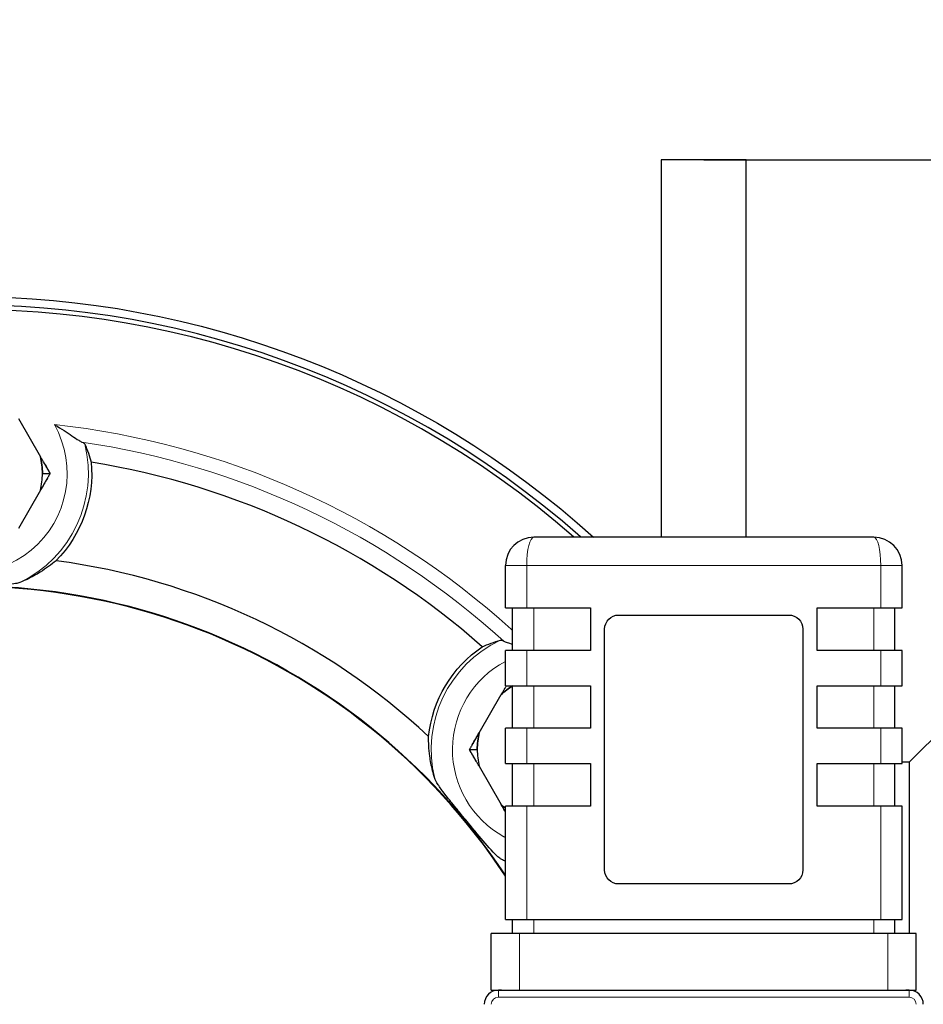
# Model space of a CAD drawing. Header units: millimetres. Extents: x 18 to 610, y -123 to 280.
# Tile 64 of 83: x 446 to 510, y -14 to 55. Entities that reach past the tile are written whole.
import ezdxf

# ---------------------------------------------------------------- set-up
doc = ezdxf.new("R2010")
doc.units = ezdxf.units.MM
doc.linetypes.add('SOLID', pattern=[0])
doc.styles.add('Arial', font='Arial.ttf', dxfattribs={"height": 7})
doc.dimstyles.get("Standard").update_dxf_attribs({"dimtxt": 5, "dimasz": 5, "dimexe": 0.18, "dimexo": 0.0625, "dimgap": 0.09, "dimtad": 0, "dimtih": 1, "dimtoh": 1, "dimdec": 4, "dimzin": 0, "dimdsep": 46, "dimtxsty": 'Arial', "dimcen": 0.09, "dimadec": 0, "dimazin": 0, "dimtfac": 1, "dimtdec": 4, "dimtofl": 0, "dimtmove": 0, "dimatfit": 3, "dimfxl": 0, "dimtolj": 1, "dimtzin": 0, "dimarcsym": 0})

# ---------------------------------------------------------------- blocks, each defined once
blk = doc.blocks.new('*D4')
at = {"color": 0, "lineweight": -2}
for p, q in [((494.06, 45.286), (583.628, 45.286)), ((581.668, -23.376), (581.668, 38.286)), ((564.562, -30.376), (583.628, -30.376))]:
    blk.add_line(p, q, dxfattribs=at)
at = {"color": 0}
for points in [[(582.835, 38.286), (580.501, 38.286), (581.668, 45.286)], [(580.501, -23.376), (582.835, -23.376), (581.668, -30.376)]]:
    blk.add_solid(points, dxfattribs=at)
at = {"layer": 'Defpoints', "color": 0}
for p in [(494.06, 45.286), (581.668, 45.286), (564.562, -30.376)]:
    blk.add_point(p, dxfattribs=at)
at = {"color": 0, "lineweight": 9, "insert": (574.608, -7.01), "char_height": 7, "attachment_point": 5, "rotation": 90, "style": 'Arial'}
blk.add_mtext('\\A1;75.7', dxfattribs=at)
blk = doc.blocks.new('*D6')
at = {"color": 0, "lineweight": -2}
for p, q in [((475.144, -86.426), (389.107, 59.337)), ((408.976, 25.674), (471.585, -80.398))]:
    blk.add_line(p, q, dxfattribs=at)
at = {"color": 0}
blk.add_solid([(470.581, -80.991), (472.59, -79.805), (475.144, -86.426)], dxfattribs=at)
at = {"layer": 'Defpoints', "color": 0}
for p in [(408.976, 25.674), (475.144, -86.426)]:
    blk.add_point(p, dxfattribs=at)
at = {"color": 0, "lineweight": 9, "insert": (405.057, 46.609), "char_height": 7, "attachment_point": 5, "rotation": 300.55129, "style": 'Arial'}
blk.add_mtext('\\A1;Ø130.2', dxfattribs=at)
blk = doc.blocks.new('BlockOfViews_7')
at = {"linetype": 'SOLID', "lineweight": 30}
for p, q in [((491.062, 45.286, 13.849), (491.062, 18.624, 13.849)), ((497.06, 18.624, 13.727), (497.06, 45.286, 13.727)), ((445.669, 27.005, 14.467), (447.226, 24.309, 14.467)), ((447.36, 23.124, 14.467), (447.91, 23.124, 14.15)), ((447.226, 21.939, 14.467), (445.669, 19.243, 14.467)), ((506.06, 18.624, 66.384), (482.06, 18.624, 66.384)), ((480.06, 13.624, 66.884), (480.06, 16.624, 66.884)), ((508.06, 13.624, 66.884), (508.06, 16.624, 66.884)), ((480.56, 10.624, 66.384), (480.56, 13.624, 66.384)), ((481.56, 13.624, 68.384), (486.06, 13.624, 68.384)), ((486.06, 13.624, 68.384), (486.06, 10.624, 68.384)), ((502.06, 10.624, 68.384), (502.06, 13.624, 68.384)), ((502.06, 13.624, 68.384), (506.56, 13.624, 68.384)), ((507.56, 10.624, 66.384), (507.56, 13.624, 66.384)), ((488.06, 13.124, 68.384), (500.06, 13.124, 68.384)), ((487.06, -4.876, 68.384), (487.06, 12.124, 68.384)), ((501.06, 12.124, 68.384), (501.06, -4.876, 68.384)), ((480.06, 8.124, 66.884), (480.06, 10.624, 66.884)), ((486.06, 10.624, 68.384), (481.56, 10.624, 68.384)), ((506.56, 10.624, 68.384), (502.06, 10.624, 68.384)), ((508.06, 8.124, 66.884), (508.06, 10.624, 66.884)), ((516.56, 10.706, -39.255), (508.56, 2.721, -40.064)), ((480.56, 5.124, 66.384), (480.56, 8.124, 66.384)), ((481.56, 8.124, 68.384), (486.06, 8.124, 68.384)), ((486.06, 8.124, 68.384), (486.06, 5.124, 68.384)), ((502.06, 5.124, 68.384), (502.06, 8.124, 68.384)), ((502.06, 8.124, 68.384), (506.56, 8.124, 68.384)), ((507.56, 5.124, 66.384), (507.56, 8.124, 66.384)), ((478.201, 4.809, 14.467), (479.757, 7.505, 14.467)), ((480.06, 2.624, 66.884), (480.06, 5.124, 66.884)), ((486.06, 5.124, 68.384), (481.56, 5.124, 68.384)), ((506.56, 5.124, 68.384), (502.06, 5.124, 68.384)), ((508.06, 2.624, 66.884), (508.06, 5.124, 66.884)), ((477.517, 3.624, 14.15), (478.067, 3.624, 14.467)), ((478.201, 2.439, 14.467), (479.757, -0.257, 14.467)), ((480.56, -0.376, 66.384), (480.56, 2.624, 66.384)), ((481.56, 2.624, 68.384), (486.06, 2.624, 68.384)), ((486.06, 2.624, 68.384), (486.06, -0.376, 68.384)), ((502.06, -0.376, 68.384), (502.06, 2.624, 68.384)), ((502.06, 2.624, 68.384), (506.56, 2.624, 68.384)), ((507.56, -0.376, 66.384), (507.56, 2.624, 66.384)), ((508.56, 2.721, -40.064), (508.06, 2.722, -40.112)), ((480.06, -8.376, 66.884), (480.06, -0.376, 66.884)), ((486.06, -0.376, 68.384), (481.56, -0.376, 68.384)), ((506.56, -0.376, 68.384), (502.06, -0.376, 68.384)), ((508.06, -8.376, 66.884), (508.06, -0.376, 66.884)), ((500.06, -5.876, 68.384), (488.06, -5.876, 68.384)), ((480.56, -9.376, 66.384), (480.56, -8.376, 66.384)), ((481.56, -8.376, 68.384), (506.56, -8.376, 68.384)), ((507.56, -9.376, 66.384), (507.56, -8.376, 66.384)), ((479.06, -13.376, 67.384), (479.06, -9.376, 67.384)), ((507.06, -9.376, 69.384), (481.06, -9.376, 69.384)), ((509.06, -13.376, 67.384), (509.06, -9.376, 67.384)), ((479.788, -13.376, 68.927), (479.56, -13.376, 68.927)), ((481.06, -13.376, 69.384), (507.06, -13.376, 69.384)), ((508.56, -13.376, 68.927), (508.332, -13.376, 68.927))]:
    blk.add_line(p, q, dxfattribs=at)
at = {"color": 196, "linetype": 'SOLID', "lineweight": 9}
for p, q in [((481.56, 13.624, 68.384), (481.56, 16.624, 68.384)), ((481.56, 16.624, 68.384), (506.56, 16.624, 68.384)), ((506.56, 13.624, 68.384), (506.56, 16.624, 68.384)), ((482.06, 10.624, 67.884), (482.06, 13.624, 67.884)), ((506.06, 10.624, 67.884), (506.06, 13.624, 67.884)), ((481.56, 8.124, 68.384), (481.56, 10.624, 68.384)), ((506.56, 8.124, 68.384), (506.56, 10.624, 68.384)), ((482.06, 5.124, 67.884), (482.06, 8.124, 67.884)), ((506.06, 5.124, 67.884), (506.06, 8.124, 67.884)), ((481.56, 2.624, 68.384), (481.56, 5.124, 68.384)), ((506.56, 2.624, 68.384), (506.56, 5.124, 68.384)), ((482.06, -0.376, 67.884), (482.06, 2.624, 67.884)), ((506.06, -0.376, 67.884), (506.06, 2.624, 67.884)), ((481.56, -8.376, 68.384), (481.56, -0.376, 68.384)), ((506.56, -8.376, 68.384), (506.56, -0.376, 68.384)), ((482.06, -9.376, 67.884), (482.06, -8.376, 67.884)), ((506.06, -9.376, 67.884), (506.06, -8.376, 67.884)), ((481.06, -13.376, 69.384), (481.06, -9.376, 69.384)), ((507.06, -13.376, 69.384), (507.06, -9.376, 69.384)), ((479.56, -13.876, 69.427), (508.56, -13.876, 69.427))]:
    blk.add_line(p, q, dxfattribs=at)
at = {"linetype": 'SOLID', "lineweight": 30, "extrusion": (0, -1, 0)}
for centre, radius, start, end in [((494.06, 13.727, -45.286), 3, 0, 177.66234), ((481.56, 66.884, -10.624), 1.5, 90, 180), ((506.56, 66.884, -10.624), 1.5, 0, 90), ((481.56, 66.884, -5.124), 1.5, 90, 180), ((506.56, 66.884, -5.124), 1.5, 0, 90), ((481.56, 66.884, 0.376), 1.5, 90, 180), ((506.56, 66.884, 0.376), 1.5, 0, 90), ((481.06, 67.384, 9.376), 2, 90, 180), ((507.06, 67.384, 9.376), 2, 0, 90)]:
    blk.add_arc(centre, radius, start, end, dxfattribs=at)
at = {"linetype": 'SOLID', "lineweight": 30, "extrusion": (0, 0, -1)}
for centre, radius, start, end in [((-442.06, -30.376, 11.473), 66, 90, 132.05977), ((-442.06, 23.124, -14.467), 5.3, 167.07994, 180), ((-483.367, 3.624, -14.467), 5.3, 47.07994, 58.00941), ((-483.367, 3.624, -14.467), 5.3, 0, 12.92006), ((-483.367, 3.624, -10.227), 7.051, 297.96801, 299.03225)]:
    blk.add_arc(centre, radius, start, end, dxfattribs=at)
at = {"linetype": 'SOLID', "lineweight": 30}
for centre, radius, start, end in [((442.06, -30.376, -7.773), 65.4, 48.54992, 318.36116), ((442.06, -30.376, 10.227), 65.086, 48.87291, 318.68174), ((442.06, 23.124, 14.467), 5.3, 0, 12.92006), ((442.06, -30.376, 2.027), 55, 48.61214, 80.84598), ((442.06, 23.124, 14.467), 5.3, 347.07994, 0), ((442.06, 23.124, 14.467), 5.3, 347.07994, 0), ((442.06, -30.376, 2.027), 47.75, 46.99472, 82.46339), ((442.06, -30.376, 10.227), 45.553, 33.46507, 175.59361), ((442.06, -30.376, 10.227), 45.519, 33.39896, 175.59014), ((442.06, -30.376, 10.227), 57.285, 47.7717, 47.90322), ((483.367, 3.624, 14.467), 5.3, 121.97974, 132.92006), ((483.367, 3.624, 14.467), 5.3, 167.07994, 180), ((483.367, 3.624, 14.467), 5.3, 180, 192.92006), ((483.367, 3.624, 14.467), 5.3, 180, 192.92006), ((483.367, 3.624, 14.467), 5.3, 227.07994, 231.38385), ((483.367, 3.624, 14.467), 5.3, 227.07994, 231.38088), ((479.56, -14.376, 68.927), 1, 90, 180), ((508.56, -14.376, 68.927), 1, 0, 90)]:
    blk.add_arc(centre, radius, start, end, dxfattribs=at)
at = {"color": 196, "linetype": 'SOLID', "lineweight": 9, "extrusion": (0, 0, -1)}
for centre, radius, start, end in [((-442.06, 23.124, -10.227), 7.051, 150.66922, 29.33078), ((-442.06, -30.376, -9.401), 56.3, 98.26577, 132.27611), ((-483.367, 3.624, -10.227), 7.051, 299.03225, 62.03199), ((-479.56, -14.376, -69.427), 0.5, 0, 90), ((-508.56, -14.376, -69.427), 0.5, 90, 180)]:
    blk.add_arc(centre, radius, start, end, dxfattribs=at)
at = {"color": 196, "linetype": 'SOLID', "lineweight": 9}
for centre, radius, start, end in [((442.06, -30.376, 10.227), 57.285, 47.90322, 83.83946), ((442.06, 23.124, 8.779), 8.551, 295.64085, 14.04437), ((483.367, 3.624, 8.779), 8.551, 115.41375, 193.81727), ((483.367, 3.624, 8.779), 8.551, 245.09897, 247.24813)]:
    blk.add_arc(centre, radius, start, end, dxfattribs=at)
at = {"linetype": 'SOLID', "lineweight": 30, "extrusion": (0.866025, 0.5, -1.09426e-11)}
blk.add_arc((-200.438, 2.215, 399.463), 12.435, 101.83886, 106.30282, dxfattribs=at)
at = {"linetype": 'SOLID', "lineweight": 30, "extrusion": (-2.45015e-16, 0, -1)}
for centre, start, end in [((-442.06, 23.124, -2.027), 174.77902, 224.53718), ((-483.367, 3.624, -2.027), 6.0047, 55.76286)]:
    blk.add_arc(centre, 8.786, start, end, dxfattribs=at)
at = {"linetype": 'SOLID', "lineweight": 30, "extrusion": (0.866025, -0.5, 8.65531e-12)}
blk.add_arc((240.49, 2.215, 376.339), 12.435, 75.56325, 80.17313, dxfattribs=at)
at = {"color": 196, "linetype": 'SOLID', "lineweight": 9, "extrusion": (0, 1, 0)}
for centre, start, end in [((-481.56, 66.884, 16.624), 0, 90), ((-506.56, 66.884, 16.624), 90, 180)]:
    blk.add_arc(centre, 1.5, start, end, dxfattribs=at)
at = {"linetype": 'SOLID', "lineweight": 30, "extrusion": (0, 1, 0)}
for centre, radius, start, end in [((-481.56, 66.884, 13.624), 1.5, 0, 90), ((-506.56, 66.884, 13.624), 1.5, 90, 180), ((-481.56, 66.884, 8.124), 1.5, 0, 90), ((-506.56, 66.884, 8.124), 1.5, 90, 180), ((-481.56, 66.884, 2.624), 1.5, 0, 90), ((-506.56, 66.884, 2.624), 1.5, 90, 180), ((-481.56, 66.884, -8.376), 1.5, 0, 90), ((-506.56, 66.884, -8.376), 1.5, 90, 180), ((-481.06, 67.384, -13.376), 2, 0, 90), ((-507.06, 67.384, -13.376), 2, 90, 180)]:
    blk.add_arc(centre, radius, start, end, dxfattribs=at)
at = {"linetype": 'SOLID', "lineweight": 30, "extrusion": (-1.42109e-16, 0, -1)}
for centre, start, end in [((-488.06, 12.124, -68.384), 0, 90), ((-500.06, 12.124, -68.384), 90, 180), ((-488.06, -4.876, -68.384), 270, 0), ((-500.06, -4.876, -68.384), 180, 270)]:
    blk.add_arc(centre, 1, start, end, dxfattribs=at)
at = {"linetype": 'SOLID', "lineweight": 30, "extrusion": (-0.866025, 0.5, -9.51527e-13)}
blk.add_arc((-244.256, 2.215, -411.73), 12.435, 101.83877, 102.26965, dxfattribs=at)
at = {"linetype": 'SOLID', "lineweight": 30, "extrusion": (-0.866025, 0.5, 7.44699e-12)}
blk.add_arc((-245.387, 2.215, -411.73), 12.435, 75.56317, 80.17313, dxfattribs=at)
at = {"linetype": 'SOLID', "lineweight": 30, "extrusion": (-0.866025, -0.5, 9.12311e-12)}
blk.add_arc((239.111, 2.215, -415.354), 12.435, 101.83888, 106.30282, dxfattribs=at)
at = {"linetype": 'SOLID', "lineweight": 30, "extrusion": (1, 0, 0)}
blk.add_arc((-30.376, -40.473, 508.56), 33.1, 0.7076, 50.61139, dxfattribs=at)
at = {"linetype": 'SOLID', "lineweight": 30, "extrusion": (-0.866025, -0.5, 2.99193e-12)}
blk.add_arc((237.979, 2.215, -415.354), 12.435, 77.73035, 80.17313, dxfattribs=at)
at = {"color": 196, "linetype": 'SOLID', "lineweight": 9, "extrusion": (-1, 0, 0)}
for centre in [(13.876, 68.927, -479.56), (13.876, 68.927, -508.56)]:
    blk.add_arc(centre, 0.5, 90, 180, dxfattribs=at)
at = {"linetype": 'SOLID', "lineweight": 30, "extrusion": (0.242536, 0, 0.970143)}
blk.add_ellipse((482.06, 16.624, 66.384), major_axis=(-2, 0, 0.5), ratio=0.970143, start_param=4.712389, end_param=6.283185, dxfattribs=at)
at = {"color": 196, "linetype": 'SOLID', "lineweight": 9, "extrusion": (-0.970143, -2.15415e-16, -0.242536)}
blk.add_ellipse((482.06, 16.624, 66.384), major_axis=(-0.5, 0, 2), ratio=0.970143, start_param=0, end_param=1.570796, dxfattribs=at)
at = {"linetype": 'SOLID', "lineweight": 30, "extrusion": (-0.242536, 2.15415e-16, 0.970143)}
blk.add_ellipse((506.06, 16.624, 66.384), major_axis=(2, 0, 0.5), ratio=0.970143, start_param=0, end_param=1.570796, dxfattribs=at)
at = {"color": 196, "linetype": 'SOLID', "lineweight": 9, "extrusion": (0.970143, -4.3083e-16, -0.242536)}
blk.add_ellipse((506.06, 16.624, 66.384), major_axis=(0.5, 0, 2), ratio=0.970143, start_param=4.712389, end_param=6.283185, dxfattribs=at)
at = {"linetype": 'SOLID', "lineweight": 30}
for points, knots in [([(448.207, 26.578, 10.227), (448.212, 26.575, 10.227), (448.217, 26.572, 10.227), (448.702, 26.287, 10.225), (449.112, 26.012, 10.145), (449.634, 25.659, 9.912), (449.795, 25.55, 9.806), (450.01, 25.415, 9.604), (450.089, 25.368, 9.509), (450.154, 25.339, 9.401)], [-1.964888, -1.964888, -1.964888, -1.964888, -1.954554, -1.954554, -0.968363, -0.968363, -0.388603, -0.388603, -0.000048, -0.000048, -0.000048, -0.000048]), ([(450.154, 25.339, 9.401), (450.21, 25.314, 9.306), (450.256, 25.289, 9.204), (450.324, 25.242, 8.995), (450.346, 25.22, 8.888), (450.355, 25.199, 8.779)], [0.000001, 0.000001, 0.000001, 0.000001, 0.3407237, 0.3407237, 0.6743841, 0.6743841, 0.6743841, 0.6743841]), ([(450.355, 25.199, 8.779), (450.446, 24.992, 7.696), (450.532, 24.775, 6.552), (450.686, 24.342, 4.261), (450.753, 24.127, 3.114), (450.81, 23.923, 2.027)], [0.999786, 0.999786, 0.999786, 0.999786, 4.184941, 4.184941, 7.373204, 7.373204, 7.373204, 7.373204]), ([(447.91, 23.124, 14.15), (447.898, 23.144, 14.156), (447.886, 23.165, 14.163), (447.862, 23.206, 14.177), (447.851, 23.227, 14.183), (447.827, 23.268, 14.197), (447.815, 23.288, 14.203), (447.791, 23.33, 14.216), (447.779, 23.35, 14.222), (447.755, 23.392, 14.235), (447.743, 23.412, 14.241), (447.72, 23.454, 14.254), (447.708, 23.474, 14.26), (447.684, 23.516, 14.272), (447.672, 23.536, 14.278), (447.648, 23.578, 14.29), (447.636, 23.599, 14.296), (447.612, 23.64, 14.308), (447.6, 23.661, 14.314), (447.576, 23.703, 14.325), (447.564, 23.723, 14.331), (447.54, 23.765, 14.342), (447.528, 23.786, 14.347), (447.504, 23.827, 14.358), (447.492, 23.848, 14.363), (447.468, 23.89, 14.374), (447.456, 23.911, 14.379), (447.432, 23.953, 14.389), (447.42, 23.973, 14.394), (447.395, 24.015, 14.404), (447.383, 24.036, 14.409), (447.359, 24.078, 14.418), (447.347, 24.099, 14.423), (447.323, 24.141, 14.432), (447.311, 24.162, 14.437), (447.286, 24.204, 14.446), (447.274, 24.225, 14.45), (447.25, 24.267, 14.459), (447.238, 24.288, 14.463), (447.226, 24.309, 14.467)], [0, 0, 0, 0, 0.0423557, 0.0423557, 0.0847113, 0.0847113, 0.127067, 0.127067, 0.1694227, 0.1694227, 0.2117784, 0.2117784, 0.254134, 0.254134, 0.2964897, 0.2964897, 0.3388454, 0.3388454, 0.3812011, 0.3812011, 0.4235567, 0.4235567, 0.4659124, 0.4659124, 0.5082681, 0.5082681, 0.5506237, 0.5506237, 0.5929794, 0.5929794, 0.6353351, 0.6353351, 0.6776908, 0.6776908, 0.7200464, 0.7200464, 0.7624021, 0.7624021, 0.8047578, 0.8047578, 0.8047578, 0.8047578]), ([(447.91, 23.124, 14.15), (447.898, 23.103, 14.156), (447.886, 23.083, 14.163), (447.862, 23.042, 14.177), (447.851, 23.021, 14.183), (447.827, 22.98, 14.197), (447.815, 22.959, 14.203), (447.791, 22.918, 14.216), (447.779, 22.898, 14.222), (447.755, 22.856, 14.235), (447.743, 22.836, 14.241), (447.72, 22.794, 14.254), (447.708, 22.773, 14.26), (447.684, 22.732, 14.272), (447.672, 22.711, 14.278), (447.648, 22.67, 14.29), (447.636, 22.649, 14.296), (447.612, 22.608, 14.308), (447.6, 22.587, 14.314), (447.576, 22.545, 14.325), (447.564, 22.525, 14.331), (447.54, 22.483, 14.342), (447.528, 22.462, 14.347), (447.504, 22.42, 14.358), (447.492, 22.4, 14.363), (447.468, 22.358, 14.374), (447.456, 22.337, 14.379), (447.432, 22.295, 14.389), (447.42, 22.274, 14.394), (447.395, 22.233, 14.404), (447.383, 22.212, 14.409), (447.359, 22.17, 14.418), (447.347, 22.149, 14.423), (447.323, 22.107, 14.432), (447.311, 22.086, 14.437), (447.286, 22.044, 14.446), (447.274, 22.023, 14.45), (447.25, 21.981, 14.459), (447.238, 21.96, 14.463), (447.226, 21.939, 14.467)], [0, 0, 0, 0, 0.0423557, 0.0423557, 0.0847113, 0.0847113, 0.127067, 0.127067, 0.1694227, 0.1694227, 0.2117784, 0.2117784, 0.254134, 0.254134, 0.2964897, 0.2964897, 0.3388454, 0.3388454, 0.3812011, 0.3812011, 0.4235567, 0.4235567, 0.4659124, 0.4659124, 0.5082681, 0.5082681, 0.5506237, 0.5506237, 0.5929794, 0.5929794, 0.6353351, 0.6353351, 0.6776908, 0.6776908, 0.7200464, 0.7200464, 0.7624021, 0.7624021, 0.8047578, 0.8047578, 0.8047578, 0.8047578]), ([(448.323, 16.961, 2.027), (448.004, 16.694, 3.171), (447.632, 16.418, 4.369), (446.919, 15.976, 6.3), (446.613, 15.806, 7.048), (446.112, 15.566, 8.111), (445.94, 15.489, 8.451), (445.76, 15.415, 8.779)], [1.040291, 1.040291, 1.040291, 1.040291, 4.553172, 4.553172, 6.829758, 6.829758, 7.937867, 7.937867, 7.937867, 7.937867]), ([(445.76, 15.415, 8.779), (445.688, 15.386, 8.911), (445.587, 15.362, 9.028), (445.315, 15.317, 9.272), (445.101, 15.295, 9.411), (444.441, 15.258, 9.699), (444.016, 15.251, 9.802), (443.297, 15.245, 9.915), (442.976, 15.244, 9.946), (442.399, 15.244, 9.976), (442.128, 15.244, 9.98), (441.582, 15.244, 9.971), (441.295, 15.244, 9.956), (440.653, 15.246, 9.895), (440.279, 15.248, 9.837), (439.365, 15.269, 9.6), (439.03, 15.294, 9.416), (438.724, 15.33, 9.2), (438.629, 15.345, 9.121), (438.474, 15.377, 8.956), (438.41, 15.395, 8.871), (438.36, 15.415, 8.779)], [0, 0, 0, 0, 0.45794, 0.45794, 1.10276, 1.10276, 1.970198, 1.970198, 2.627273, 2.627273, 3.184393, 3.184393, 3.773575, 3.773575, 4.537836, 4.537836, 5.748772, 5.748772, 6.336689, 6.336689, 6.847113, 6.847113, 6.847113, 6.847113]), ([(478.423, 10.888, 2.027), (478.616, 10.973, 3.114), (478.826, 11.058, 4.261), (479.257, 11.214, 6.552), (479.48, 11.286, 7.696), (479.697, 11.347, 8.779)], [0.996678, 0.996678, 0.996678, 0.996678, 4.184941, 4.184941, 7.370096, 7.370096, 7.370096, 7.370096]), ([(479.697, 11.347, 8.779), (479.719, 11.353, 8.888), (479.75, 11.351, 8.995), (479.829, 11.328, 9.204), (479.878, 11.309, 9.306), (479.933, 11.281, 9.401)], [0, 0, 0, 0, 0.3334746, 0.3334746, 0.6740164, 0.6740164, 0.6740164, 0.6740164]), ([(479.933, 11.281, 9.401), (479.996, 11.25, 9.509), (480.083, 11.218, 9.604), (480.285, 11.151, 9.773), (480.412, 11.112, 9.853), (480.56, 11.068, 9.924)], [-3.3142, -3.3142, -3.3142, -3.3142, -2.655402, -2.655402, -1.940937, -1.940937, -1.940937, -1.940937]), ([(480.115, 8.124, 14.322), (480.104, 8.106, 14.326), (480.094, 8.088, 14.331), (480.071, 8.049, 14.342), (480.059, 8.028, 14.347), (480.035, 7.987, 14.358), (480.023, 7.966, 14.363), (479.999, 7.924, 14.374), (479.987, 7.903, 14.379), (479.963, 7.862, 14.389), (479.951, 7.841, 14.394), (479.927, 7.799, 14.404), (479.915, 7.778, 14.409), (479.891, 7.736, 14.418), (479.879, 7.715, 14.423), (479.854, 7.673, 14.432), (479.842, 7.652, 14.437), (479.818, 7.61, 14.446), (479.806, 7.589, 14.45), (479.782, 7.547, 14.459), (479.77, 7.526, 14.463), (479.757, 7.505, 14.467)], [0.3869621, 0.3869621, 0.3869621, 0.3869621, 0.4235903, 0.4235903, 0.4659493, 0.4659493, 0.5083083, 0.5083083, 0.5506673, 0.5506673, 0.5930264, 0.5930264, 0.6353854, 0.6353854, 0.6777444, 0.6777444, 0.7201034, 0.7201034, 0.7624625, 0.7624625, 0.8048215, 0.8048215, 0.8048215, 0.8048215]), ([(475.064, 1.582, 8.779), (475.006, 1.768, 8.451), (474.956, 1.949, 8.111), (474.823, 2.489, 7.048), (474.76, 2.833, 6.3), (474.647, 3.664, 4.369), (474.625, 4.127, 3.171), (474.629, 4.543, 2.027)], [1.168477, 1.168477, 1.168477, 1.168477, 2.276586, 2.276586, 4.553172, 4.553172, 8.066053, 8.066053, 8.066053, 8.066053]), ([(478.201, 4.809, 14.467), (478.189, 4.788, 14.463), (478.177, 4.767, 14.459), (478.152, 4.725, 14.45), (478.14, 4.704, 14.446), (478.116, 4.662, 14.437), (478.104, 4.641, 14.432), (478.08, 4.599, 14.423), (478.067, 4.578, 14.418), (478.043, 4.536, 14.409), (478.031, 4.515, 14.404), (478.007, 4.473, 14.394), (477.995, 4.453, 14.389), (477.971, 4.411, 14.379), (477.959, 4.39, 14.374), (477.935, 4.348, 14.363), (477.923, 4.327, 14.358), (477.899, 4.286, 14.347), (477.887, 4.265, 14.342), (477.863, 4.223, 14.331), (477.851, 4.202, 14.325), (477.827, 4.161, 14.314), (477.815, 4.14, 14.308), (477.791, 4.099, 14.296), (477.779, 4.078, 14.29), (477.755, 4.036, 14.278), (477.743, 4.016, 14.272), (477.719, 3.974, 14.26), (477.707, 3.954, 14.254), (477.683, 3.912, 14.241), (477.671, 3.892, 14.235), (477.647, 3.85, 14.222), (477.635, 3.83, 14.216), (477.612, 3.788, 14.203), (477.6, 3.768, 14.196), (477.576, 3.727, 14.183), (477.564, 3.706, 14.177), (477.54, 3.665, 14.163), (477.529, 3.644, 14.156), (477.517, 3.624, 14.15)], [0, 0, 0, 0, 0.0280169, 0.0280169, 0.0560337, 0.0560337, 0.0840506, 0.0840506, 0.1120674, 0.1120674, 0.1400843, 0.1400843, 0.1681012, 0.1681012, 0.196118, 0.196118, 0.2241349, 0.2241349, 0.2521517, 0.2521517, 0.2801686, 0.2801686, 0.3081855, 0.3081855, 0.3362023, 0.3362023, 0.3642192, 0.3642192, 0.392236, 0.392236, 0.4202529, 0.4202529, 0.4482698, 0.4482698, 0.4762866, 0.4762866, 0.5043035, 0.5043035, 0.5323203, 0.5323203, 0.5323203, 0.5323203]), ([(478.201, 2.439, 14.467), (478.189, 2.46, 14.463), (478.177, 2.481, 14.459), (478.152, 2.523, 14.45), (478.14, 2.544, 14.446), (478.116, 2.586, 14.437), (478.104, 2.607, 14.432), (478.08, 2.649, 14.423), (478.067, 2.67, 14.418), (478.043, 2.712, 14.409), (478.031, 2.733, 14.404), (478.007, 2.774, 14.394), (477.995, 2.795, 14.389), (477.971, 2.837, 14.379), (477.959, 2.858, 14.374), (477.935, 2.9, 14.363), (477.923, 2.92, 14.358), (477.899, 2.962, 14.347), (477.887, 2.983, 14.342), (477.863, 3.025, 14.331), (477.851, 3.045, 14.325), (477.827, 3.087, 14.314), (477.815, 3.108, 14.308), (477.791, 3.149, 14.296), (477.779, 3.17, 14.29), (477.755, 3.211, 14.278), (477.743, 3.232, 14.272), (477.719, 3.274, 14.26), (477.707, 3.294, 14.254), (477.683, 3.336, 14.241), (477.671, 3.356, 14.235), (477.647, 3.398, 14.222), (477.635, 3.418, 14.216), (477.612, 3.459, 14.203), (477.6, 3.48, 14.196), (477.576, 3.521, 14.183), (477.564, 3.542, 14.177), (477.54, 3.583, 14.163), (477.529, 3.603, 14.156), (477.517, 3.624, 14.15)], [0, 0, 0, 0, 0.0280169, 0.0280169, 0.0560337, 0.0560337, 0.0840506, 0.0840506, 0.1120674, 0.1120674, 0.1400843, 0.1400843, 0.1681012, 0.1681012, 0.196118, 0.196118, 0.2241349, 0.2241349, 0.2521517, 0.2521517, 0.2801686, 0.2801686, 0.3081855, 0.3081855, 0.3362023, 0.3362023, 0.3642192, 0.3642192, 0.392236, 0.392236, 0.4202529, 0.4202529, 0.4482698, 0.4482698, 0.4762866, 0.4762866, 0.5043035, 0.5043035, 0.5323203, 0.5323203, 0.5323203, 0.5323203]), ([(479.766, -4.132, 8.779), (479.697, -4.094, 8.912), (479.614, -4.031, 9.031), (479.4, -3.844, 9.28), (479.241, -3.685, 9.424), (478.681, -3.076, 9.773), (478.282, -2.595, 9.882), (477.801, -2.014, 9.95), (477.683, -1.871, 9.962), (477.503, -1.652, 9.973), (477.439, -1.574, 9.975), (477.322, -1.432, 9.977), (477.269, -1.368, 9.978), (477.156, -1.23, 9.976), (477.095, -1.156, 9.974), (476.932, -0.959, 9.966), (476.83, -0.834, 9.957), (476.608, -0.564, 9.93), (476.488, -0.416, 9.909), (476.15, 0, 9.833), (475.926, 0.279, 9.757), (475.51, 0.826, 9.521), (475.361, 1.039, 9.379), (475.21, 1.278, 9.17), (475.167, 1.353, 9.095), (475.102, 1.48, 8.941), (475.078, 1.535, 8.863), (475.064, 1.582, 8.779)], [0, 0, 0, 0, 0.463384, 0.463384, 1.12887, 1.12887, 2.310299, 2.310299, 2.689403, 2.689403, 2.896978, 2.896978, 3.068045, 3.068045, 3.26456, 3.26456, 3.596541, 3.596541, 3.986816, 3.986816, 4.713108, 4.713108, 5.482845, 5.482845, 5.847384, 5.847384, 6.161059, 6.161059, 6.161059, 6.161059]), ([(480.06, -0.782, 14.347), (480.056, -0.774, 14.349), (480.052, -0.767, 14.351), (480.035, -0.739, 14.358), (480.023, -0.718, 14.363), (479.999, -0.676, 14.374), (479.987, -0.655, 14.379), (479.963, -0.614, 14.389), (479.951, -0.593, 14.394), (479.927, -0.551, 14.404), (479.915, -0.53, 14.409), (479.891, -0.488, 14.418), (479.879, -0.467, 14.423), (479.854, -0.425, 14.432), (479.842, -0.404, 14.437), (479.818, -0.362, 14.446), (479.806, -0.341, 14.45), (479.782, -0.299, 14.459), (479.77, -0.278, 14.463), (479.757, -0.257, 14.467)], [0.4511913, 0.4511913, 0.4511913, 0.4511913, 0.4659493, 0.4659493, 0.5083083, 0.5083083, 0.5506673, 0.5506673, 0.5930264, 0.5930264, 0.6353854, 0.6353854, 0.6777444, 0.6777444, 0.7201034, 0.7201034, 0.7624625, 0.7624625, 0.8048215, 0.8048215, 0.8048215, 0.8048215])]:
    blk.add_open_spline(points, degree=3, knots=knots, dxfattribs=at)
blk.add_open_spline([(480.06, -4.284, 8.199), (479.964, -4.236, 8.396), (479.866, -4.185, 8.589), (479.766, -4.132, 8.779)], degree=3, dxfattribs=at)

msp = doc.modelspace()

# ---------------------------------------------------------------- block references
msp.add_blockref('BlockOfViews_7', (0, 0))

# ---------------------------------------------------------------- dimensions: what is measured, and where the dimension line sits
at = {"lineweight": 9}
dim = msp.add_diameter_dim_2p(p1=(408.976, 25.674), p2=(475.144, -86.426), dimstyle='Standard', override={"dimtxt": 7, "dimasz": 7, "dimexe": 1.96, "dimexo": 0, "dimgap": 3.5, "dimtad": 1, "dimtih": 0, "dimtoh": 0, "dimdec": 1, "dimlfac": 1, "dimpost": '״<>', "dimse1": 0, "dimse2": 0, "dimtofl": 1}, dxfattribs=at)
dim.commit()
dim.dimension.update_dxf_attribs({"geometry": '*D6', "text_midpoint": (398.799, 42.916), "dimtype": 163})
dim = msp.add_linear_dim(base=(581.668, 45.286), p1=(564.562, -30.376), p2=(494.06, 45.286), angle=90, dimstyle='Standard', override={"dimtxt": 7, "dimasz": 7, "dimexe": 1.96, "dimexo": 0, "dimgap": 3.5, "dimtad": 1, "dimtih": 0, "dimtoh": 1, "dimdec": 1, "dimlfac": 1, "dimpost": '<>', "dimsah": 1, "dimse1": 0, "dimse2": 0, "dimtix": 1}, dxfattribs=at)
dim.commit()
dim.dimension.update_dxf_attribs({"geometry": '*D4', "text_midpoint": (581.668, -7.01), "dimtype": 160})

doc.saveas('drawing.dxf')
